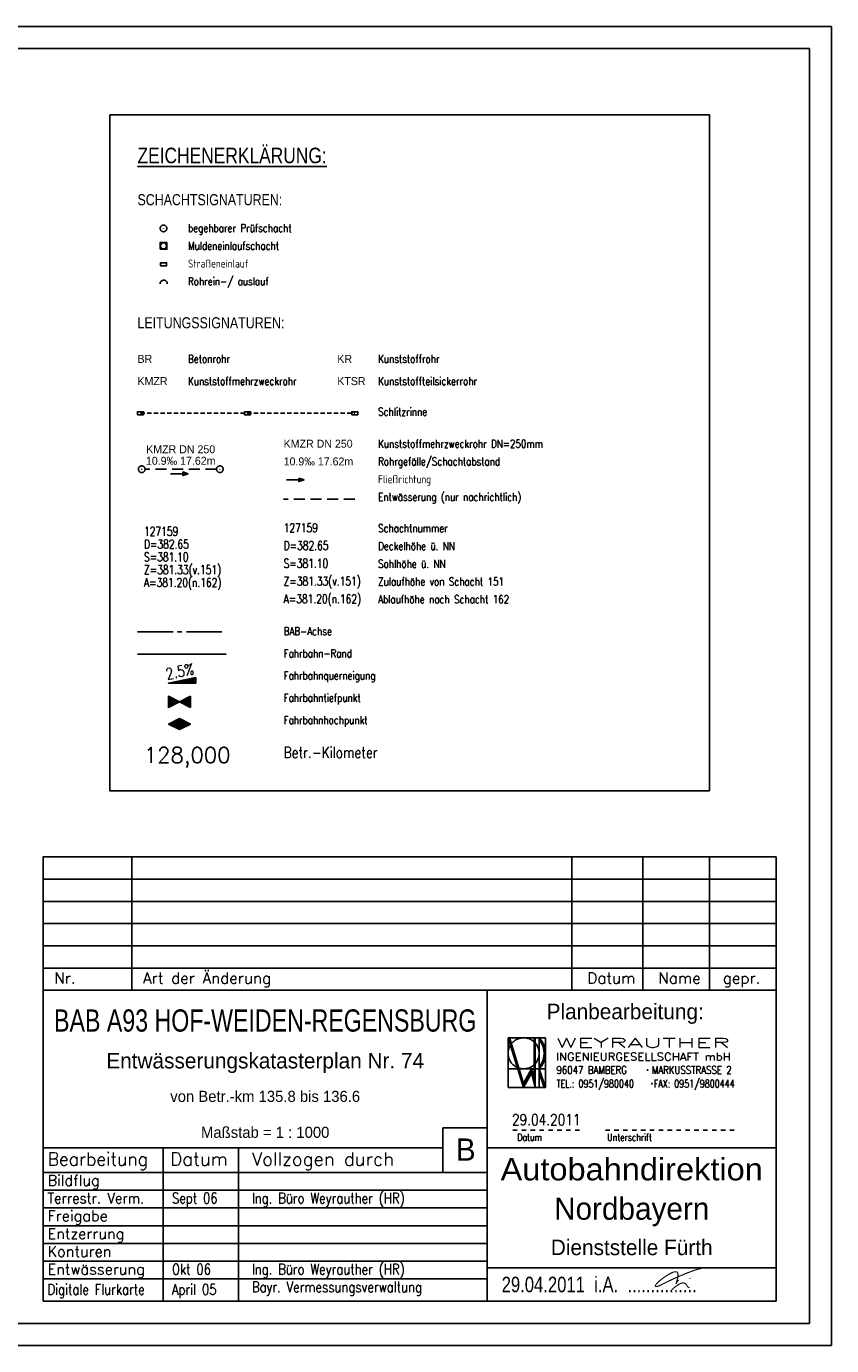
# Model space of a CAD drawing. Header units: millimetres. Extents: x -519 to 616, y -483 to -186.
# Tile 5 of 5: x 435 to 616, y -483 to -186. Entities that reach past the tile are written whole.
import ezdxf
from ezdxf.enums import TextEntityAlignment as Align

# ---------------------------------------------------------------- set-up
doc = ezdxf.new("R2010")
doc.units = ezdxf.units.MM
doc.header["$LTSCALE"] = 10
for name, pattern in [('ACHSE', [5.5, 4, -0.5, 0.5, -0.5]), ('LT00', [0]), ('LT01', [0.2, 0.1, -0.1]), ('LT17', [0.15, 0.1, -0.05]), ('STRICHLINIE2', [0.375, 0.25, -0.125])]:
    doc.linetypes.add(name, pattern=pattern)
for name, color, linetype in [('---Unterschrift_Till', 7, 'LT00'), ('--EK_A-TEXT-KILOMETER', 30, 'LT17'), ('--EK_BESCH-nachrichtlich', 81, 'STRICHLINIE2'), ('--EK_FBR', 2, 'LT00'), ('--EK_Halt-Pfeil', 4, 'LT00'), ('--EK_HALTUNG', 7, 'STRICHLINIE2'), ('--EK_HALTUNGSBESCHRIFT', 140, 'Continuous'), ('--EK_SCHACHTBESCHRIFT', 5, 'Continuous'), ('--EK_SCHLITZRINNE-KATASTER', 182, 'LT17'), ('--Rahmen', 120, 'Continuous'), ('--ZEICHENERKLÄR', 7, 'Continuous'), ('025', 7, 'Continuous'), ('035', 21, 'Continuous'), ('050', 151, 'Continuous'), ('070', 155, 'Continuous'), ('AX-020', 30, 'ACHSE'), ('HTP_WEST', 11, 'LT00'), ('QUER_OST', 11, 'LT00'), ('STAT_500', 41, 'LT00'), ('V_KA_MULD', 182, 'LT00'), ('V_KA_PRUF', 182, 'LT00'), ('V_SINKK', 182, 'LT00'), ('V_UK_DURCH', 182, 'LT00')]:
    doc.layers.add(name, color=color, linetype=linetype)
doc.styles.add('Haltungsbeschriftung', font='ARIAL.TTF', dxfattribs={"width": 0.75})
doc.styles.add('Kilometrierung', font='romans.shx')
doc.styles.add('ROMAND', font='romand', dxfattribs={"height": 0.3})
doc.styles.add('ROMANS', font='ROMANS.shx', dxfattribs={"width": 0.8})
doc.styles.add('schachtbeschriftung', font='romans.shx', dxfattribs={"width": 0.75, "height": 0.2})
doc.styles.get("Standard").update_dxf_attribs({"font": 'ARIAL.TTF'})
doc.styles.add('UNIR-H', font='unir_h.shx', dxfattribs={"width": 0.8})

# ---------------------------------------------------------------- blocks, each defined once
blk = doc.blocks.new('SYMB0071')
at = {"color": 0, "linetype": 'ByBlock'}
for p, q in [((-0.5, 0), (0, 0.25)), ((0, -0.25), (-0.5, 0)), ((-0.5, 0), (-0.5, 0)), ((-0.48, -0.01), (-0.48, 0.01)), ((-0.46, -0.02), (-0.46, 0.02)), ((-0.44, -0.03), (-0.44, 0.03)), ((-0.42, -0.04), (-0.42, 0.04)), ((-0.4, -0.05), (-0.4, 0.05)), ((-0.38, -0.06), (-0.38, 0.06)), ((-0.36, -0.07), (-0.36, 0.07)), ((-0.34, -0.08), (-0.34, 0.08)), ((-0.32, -0.09), (-0.32, 0.09)), ((-0.3, -0.1), (-0.3, 0.1)), ((-0.28, -0.11), (-0.28, 0.11)), ((-0.26, -0.12), (-0.26, 0.12)), ((-0.24, -0.13), (-0.24, 0.13)), ((-0.22, -0.14), (-0.22, 0.14)), ((-0.2, -0.15), (-0.2, 0.15)), ((-0.18, -0.16), (-0.18, 0.16)), ((-0.16, -0.17), (-0.16, 0.17)), ((-0.14, -0.18), (-0.14, 0.18)), ((-0.12, -0.19), (-0.12, 0.19)), ((-0.1, -0.2), (-0.1, 0.2)), ((-0.08, -0.21), (-0.08, 0.21)), ((-0.06, -0.22), (-0.06, 0.22)), ((-0.04, -0.23), (-0.04, 0.23)), ((-0.02, -0.24), (-0.02, 0.24)), ((0, 0.25), (0.5, 0)), ((0, -0.25), (0, 0.25)), ((0.5, 0), (0, -0.25)), ((0.02, -0.24), (0.02, 0.24)), ((0.04, -0.23), (0.04, 0.23)), ((0.06, -0.22), (0.06, 0.22)), ((0.08, -0.21), (0.08, 0.21)), ((0.1, -0.2), (0.1, 0.2)), ((0.12, -0.19), (0.12, 0.19)), ((0.14, -0.18), (0.14, 0.18)), ((0.16, -0.17), (0.16, 0.17)), ((0.18, -0.16), (0.18, 0.16)), ((0.2, -0.15), (0.2, 0.15)), ((0.22, -0.14), (0.22, 0.14)), ((0.24, -0.13), (0.24, 0.13)), ((0.26, -0.12), (0.26, 0.12)), ((0.28, -0.11), (0.28, 0.11)), ((0.3, -0.1), (0.3, 0.1)), ((0.32, -0.09), (0.32, 0.09)), ((0.34, -0.08), (0.34, 0.08)), ((0.36, -0.07), (0.36, 0.07)), ((0.38, -0.06), (0.38, 0.06)), ((0.4, -0.05), (0.4, 0.05)), ((0.42, -0.04), (0.42, 0.04)), ((0.44, -0.03), (0.44, 0.03)), ((0.46, -0.02), (0.46, 0.02)), ((0.48, -0.01), (0.48, 0.01))]:
    blk.add_line(p, q, dxfattribs=at)
blk = doc.blocks.new('SYMB0072')
at = {"color": 0, "linetype": 'ByBlock'}
for p, q in [((-0.5, -0.25), (-0.5, 0.25)), ((-0.5, 0.25), (0, 0)), ((-0.5, -0.25), (-0.5, 0.25)), ((0, 0), (-0.5, -0.25)), ((-0.48, -0.24), (-0.48, 0.24)), ((-0.46, -0.23), (-0.46, 0.23)), ((-0.44, -0.22), (-0.44, 0.22)), ((-0.42, -0.21), (-0.42, 0.21)), ((-0.4, -0.2), (-0.4, 0.2)), ((-0.38, -0.19), (-0.38, 0.19)), ((-0.36, -0.18), (-0.36, 0.18)), ((-0.34, -0.17), (-0.34, 0.17)), ((-0.32, -0.16), (-0.32, 0.16)), ((-0.3, -0.15), (-0.3, 0.15)), ((-0.28, -0.14), (-0.28, 0.14)), ((-0.26, -0.13), (-0.26, 0.13)), ((-0.24, -0.12), (-0.24, 0.12)), ((-0.22, -0.11), (-0.22, 0.11)), ((-0.2, -0.1), (-0.2, 0.1)), ((-0.18, -0.09), (-0.18, 0.09)), ((-0.16, -0.08), (-0.16, 0.08)), ((-0.14, -0.07), (-0.14, 0.07)), ((-0.12, -0.06), (-0.12, 0.06)), ((-0.1, -0.05), (-0.1, 0.05)), ((-0.08, -0.04), (-0.08, 0.04)), ((-0.06, -0.03), (-0.06, 0.03)), ((-0.04, -0.02), (-0.04, 0.02)), ((-0.02, -0.01), (-0.02, 0.01)), ((0.02, -0.01), (0.02, 0.01)), ((0.04, -0.02), (0.04, 0.02)), ((0.06, -0.03), (0.06, 0.03)), ((0.08, -0.04), (0.08, 0.04)), ((0.1, -0.05), (0.1, 0.05)), ((0.12, -0.06), (0.12, 0.06)), ((0.14, -0.07), (0.14, 0.07)), ((0.16, -0.08), (0.16, 0.08)), ((0.18, -0.09), (0.18, 0.09)), ((0.2, -0.1), (0.2, 0.1)), ((0.22, -0.11), (0.22, 0.11)), ((0.24, -0.12), (0.24, 0.12)), ((0.26, -0.13), (0.26, 0.13)), ((0.28, -0.14), (0.28, 0.14)), ((0.3, -0.15), (0.3, 0.15)), ((0.32, -0.16), (0.32, 0.16)), ((0.34, -0.17), (0.34, 0.17)), ((0.36, -0.18), (0.36, 0.18)), ((0.38, -0.19), (0.38, 0.19)), ((0.4, -0.2), (0.4, 0.2)), ((0.42, -0.21), (0.42, 0.21)), ((0.44, -0.22), (0.44, 0.22)), ((0.46, -0.23), (0.46, 0.23)), ((0.48, -0.24), (0.48, 0.24)), ((0.5, -0.25), (0.5, 0.25))]:
    blk.add_line(p, q, dxfattribs=at)
blk.add_lwpolyline([(0, 0), (0.5, 0.25), (0.5, -0.25), (0, 0)], dxfattribs=at)
blk = doc.blocks.new('SYMB1107')
at = {"color": 0, "linetype": 'ByBlock'}
for points in [[(-0.2, 0), (-0.196157, 0.039018), (-0.184776, 0.076537), (-0.166294, 0.111114), (-0.141421, 0.141421), (-0.111114, 0.166294), (-0.076537, 0.184776), (-0.039018, 0.196157), (0, 0.2)], [(0, 0.2), (0.039018, 0.196157), (0.076537, 0.184776), (0.111114, 0.166294), (0.141421, 0.141421), (0.166294, 0.111114), (0.184776, 0.076537), (0.196157, 0.039018), (0.2, 0)]]:
    blk.add_lwpolyline(points, dxfattribs=at)
blk = doc.blocks.new('SYMB0003')
at = {"color": 0, "linetype": 'ByBlock'}
for p, q in [((-0.015712, 0), (0.010166, 0.012015)), ((0, -0.021257), (-0.015712, 0)), ((0.010166, 0.012015), (0, -0.021257))]:
    blk.add_line(p, q, dxfattribs=at)
for points in [[(-0.031395, 0.499013), (-0.093691, 0.491144), (-0.154509, 0.475528), (-0.21289, 0.452414), (-0.267913, 0.422164), (-0.318712, 0.385257), (-0.364484, 0.342274), (-0.404509, 0.293893), (-0.438154, 0.240877), (-0.464888, 0.184062), (-0.484292, 0.124345), (-0.496058, 0.062667), (-0.5, 0)], [(-0.5, 0), (-0.496058, -0.062667), (-0.484292, -0.124345), (-0.464888, -0.184062), (-0.438154, -0.240877), (-0.404509, -0.293893), (-0.364485, -0.342274), (-0.318712, -0.385257), (-0.267914, -0.422164), (-0.21289, -0.452414), (-0.154509, -0.475529), (-0.093691, -0.491144), (-0.031395, -0.499014), (0.031395, -0.499014)], [(0.5, 0), (0.496057, 0.062667), (0.484292, 0.124345), (0.464888, 0.184062), (0.438153, 0.240877), (0.404509, 0.293893), (0.364484, 0.342274), (0.318712, 0.385257), (0.267913, 0.422164), (0.21289, 0.452414), (0.154509, 0.475528), (0.093691, 0.491144), (0.031395, 0.499013), (-0.031395, 0.499013)], [(0.031395, -0.499014), (0.093691, -0.491144), (0.154509, -0.475529), (0.21289, -0.452414), (0.267914, -0.422164), (0.318712, -0.385257), (0.364485, -0.342274), (0.404509, -0.293893), (0.438154, -0.240877), (0.464889, -0.184062), (0.484292, -0.124345), (0.496058, -0.062667), (0.5, 0)]]:
    blk.add_lwpolyline(points, dxfattribs=at)
blk = doc.blocks.new('SYMB1210')
at = {"color": 0, "linetype": 'ByBlock'}
blk.add_line((0.018815, -0.179014), (0.055623, -0.17119), dxfattribs=at)
for points in [[(-0.2, -0.2), (-0.2, 0.2), (0.2, 0.2), (0.2, -0.2), (-0.2, -0.2)], [(0.018815, 0.179014), (-0.018815, 0.179014), (-0.055623, 0.17119), (-0.09, 0.155885), (-0.120444, 0.133766), (-0.145623, 0.105801), (-0.164438, 0.073213), (-0.176067, 0.037424), (-0.18, 0)], [(-0.18, 0), (-0.176067, -0.037424), (-0.164438, -0.073213), (-0.145623, -0.105801), (-0.120444, -0.133766), (-0.09, -0.155885), (-0.055623, -0.17119), (-0.018815, -0.179014), (0.018815, -0.179014)], [(0.18, 0), (0.176067, 0.037424), (0.164438, 0.073213), (0.145623, 0.105801), (0.120444, 0.133766), (0.09, 0.155885), (0.055623, 0.17119), (0.018815, 0.179014)], [(0.055623, -0.17119), (0.09, -0.155885), (0.120444, -0.133766), (0.145623, -0.105801), (0.164438, -0.073213), (0.176067, -0.037424), (0.18, 0)]]:
    blk.add_lwpolyline(points, dxfattribs=at)
blk = doc.blocks.new('SYMB0652')
at = {"color": 0, "linetype": 'ByBlock'}
blk.add_lwpolyline([(-0.15, -0.075), (0.15, -0.075), (0.15, 0.075), (-0.15, 0.075), (-0.15, -0.075)], dxfattribs=at)
blk = doc.blocks.new('SYMB0070')
at = {"color": 0, "linetype": 'ByBlock'}
for p, q in [((-0.5, 0), (0.2, 0)), ((0.5, 0), (0.2, 0.1)), ((0.2, 0.1), (0.2, 0)), ((0.468, 0), (0.21, 0.086)), ((0.21, 0.086), (0.21, -0.086)), ((0.21, -0.086), (0.468, 0)), ((0.22, -0.072), (0.437, 0)), ((0.23, -0.058), (0.405, 0)), ((0.24, -0.045), (0.374, 0)), ((0.342, 0), (0.25, 0.031)), ((0.25, 0.031), (0.25, -0.031)), ((0.25, -0.031), (0.342, 0)), ((0.26, -0.017), (0.31, 0)), ((0.27, -0.003), (0.279, 0))]:
    blk.add_line(p, q, dxfattribs=at)
for points in [[(0.2, 0), (0.2, -0.1), (0.5, 0)], [(0.437, 0), (0.22, 0.072), (0.22, -0.072)], [(0.405, 0), (0.23, 0.058), (0.23, -0.058)], [(0.374, 0), (0.24, 0.045), (0.24, -0.045)], [(0.31, 0), (0.26, 0.017), (0.26, -0.017)], [(0.279, 0), (0.27, 0.003), (0.27, -0.003)]]:
    blk.add_lwpolyline(points, dxfattribs=at)
blk = doc.blocks.new('Unterschrift Till')
at = {"layer": '---Unterschrift_Till', "const_width": 0.025, "flags": 128}
blk.add_lwpolyline([(-2.194, 0.479), (-2.202, 0.469), (-2.208, 0.462), (-2.213, 0.455), (-2.217, 0.45), (-2.221, 0.445), (-2.224, 0.441), (-2.226, 0.438), (-2.229, 0.434), (-2.231, 0.431), (-2.233, 0.428), (-2.235, 0.425), (-2.238, 0.422), (-2.24, 0.419), (-2.242, 0.416), (-2.244, 0.413), (-2.247, 0.41), (-2.249, 0.406), (-2.251, 0.402), (-2.252, 0.399), (-2.254, 0.395), (-2.255, 0.392), (-2.257, 0.389), (-2.257, 0.387), (-2.258, 0.385), (-2.258, 0.384), (-2.258, 0.385), (-2.257, 0.386), (-2.256, 0.387), (-2.255, 0.39), (-2.253, 0.393), (-2.252, 0.398), (-2.25, 0.403), (-2.247, 0.409), (-2.245, 0.416), (-2.243, 0.424), (-2.24, 0.432), (-2.238, 0.44), (-2.235, 0.448), (-2.233, 0.456), (-2.23, 0.464), (-2.228, 0.472), (-2.226, 0.48), (-2.224, 0.487), (-2.222, 0.494), (-2.221, 0.501), (-2.219, 0.507), (-2.218, 0.514), (-2.217, 0.52), (-2.215, 0.526), (-2.214, 0.532), (-2.213, 0.538), (-2.212, 0.544), (-2.212, 0.55), (-2.211, 0.555), (-2.21, 0.561), (-2.21, 0.567), (-2.209, 0.573), (-2.209, 0.578), (-2.208, 0.584), (-2.208, 0.59), (-2.208, 0.595), (-2.208, 0.601), (-2.208, 0.606), (-2.209, 0.611), (-2.209, 0.615), (-2.21, 0.62), (-2.211, 0.624), (-2.212, 0.628), (-2.213, 0.632), (-2.214, 0.635), (-2.216, 0.638), (-2.217, 0.641), (-2.219, 0.643), (-2.22, 0.646), (-2.222, 0.648), (-2.224, 0.65), (-2.226, 0.651), (-2.228, 0.653), (-2.23, 0.654), (-2.232, 0.655), (-2.234, 0.656), (-2.236, 0.657), (-2.239, 0.658), (-2.241, 0.659), (-2.244, 0.66), (-2.246, 0.66), (-2.249, 0.661), (-2.252, 0.661), (-2.255, 0.662), (-2.259, 0.662), (-2.262, 0.662), (-2.266, 0.662), (-2.269, 0.662), (-2.273, 0.662), (-2.277, 0.661), (-2.281, 0.661), (-2.285, 0.66), (-2.289, 0.659), (-2.293, 0.659), (-2.298, 0.658), (-2.302, 0.657), (-2.306, 0.656), (-2.31, 0.654), (-2.314, 0.653), (-2.319, 0.652), (-2.323, 0.65), (-2.327, 0.649), (-2.331, 0.647), (-2.334, 0.646), (-2.338, 0.644), (-2.342, 0.643), (-2.346, 0.641), (-2.349, 0.639), (-2.353, 0.638), (-2.356, 0.636), (-2.359, 0.634), (-2.363, 0.633), (-2.366, 0.631), (-2.37, 0.629), (-2.374, 0.627), (-2.377, 0.626), (-2.381, 0.624), (-2.385, 0.622), (-2.389, 0.62), (-2.393, 0.617), (-2.397, 0.615), (-2.402, 0.613), (-2.406, 0.611), (-2.41, 0.608), (-2.414, 0.606), (-2.419, 0.603), (-2.424, 0.6), (-2.429, 0.597), (-2.434, 0.593), (-2.441, 0.589), (-2.447, 0.585), (-2.455, 0.58), (-2.463, 0.574), (-2.472, 0.569), (-2.48, 0.563), (-2.489, 0.557), (-2.498, 0.552), (-2.506, 0.546), (-2.514, 0.541), (-2.522, 0.536), (-2.529, 0.531), (-2.535, 0.527), (-2.541, 0.522), (-2.547, 0.518), (-2.552, 0.515), (-2.557, 0.511), (-2.562, 0.507), (-2.566, 0.504), (-2.57, 0.501), (-2.574, 0.497), (-2.578, 0.494), (-2.582, 0.491), (-2.586, 0.488), (-2.59, 0.485), (-2.593, 0.482), (-2.597, 0.479), (-2.6, 0.477), (-2.604, 0.474), (-2.607, 0.471), (-2.611, 0.469), (-2.614, 0.466), (-2.617, 0.463), (-2.621, 0.461), (-2.624, 0.458), (-2.628, 0.455), (-2.631, 0.452), (-2.635, 0.449), (-2.638, 0.446), (-2.641, 0.442), (-2.645, 0.439), (-2.648, 0.436), (-2.652, 0.432), (-2.656, 0.429), (-2.659, 0.426), (-2.663, 0.422), (-2.666, 0.419), (-2.669, 0.415), (-2.672, 0.412), (-2.675, 0.409), (-2.678, 0.405), (-2.681, 0.402), (-2.683, 0.399), (-2.685, 0.397), (-2.688, 0.394), (-2.69, 0.391), (-2.692, 0.389), (-2.694, 0.386), (-2.696, 0.384), (-2.698, 0.381), (-2.7, 0.379), (-2.702, 0.377), (-2.704, 0.375), (-2.706, 0.372), (-2.708, 0.37), (-2.71, 0.368), (-2.711, 0.366), (-2.713, 0.363), (-2.714, 0.361), (-2.715, 0.359), (-2.716, 0.356), (-2.717, 0.354), (-2.718, 0.352), (-2.719, 0.35), (-2.719, 0.348), (-2.72, 0.346), (-2.72, 0.345), (-2.72, 0.343), (-2.72, 0.342), (-2.72, 0.34), (-2.719, 0.339), (-2.718, 0.338), (-2.718, 0.337), (-2.717, 0.336), (-2.715, 0.335), (-2.714, 0.334), (-2.713, 0.333), (-2.711, 0.332), (-2.71, 0.331), (-2.708, 0.331), (-2.707, 0.33), (-2.705, 0.33), (-2.704, 0.33), (-2.702, 0.33), (-2.701, 0.33), (-2.699, 0.33), (-2.697, 0.33), (-2.696, 0.33), (-2.694, 0.33), (-2.692, 0.33), (-2.69, 0.33), (-2.688, 0.33), (-2.686, 0.33), (-2.683, 0.331), (-2.681, 0.331), (-2.678, 0.331), (-2.675, 0.332), (-2.672, 0.333), (-2.668, 0.334), (-2.664, 0.335), (-2.66, 0.337), (-2.655, 0.338), (-2.649, 0.341), (-2.643, 0.343), (-2.635, 0.346), (-2.628, 0.35), (-2.619, 0.354), (-2.61, 0.358), (-2.6, 0.362), (-2.59, 0.367), (-2.58, 0.372), (-2.57, 0.377), (-2.559, 0.382), (-2.548, 0.388), (-2.537, 0.393), (-2.526, 0.399), (-2.515, 0.404), (-2.504, 0.41), (-2.492, 0.415), (-2.481, 0.421), (-2.47, 0.427), (-2.458, 0.432), (-2.447, 0.438), (-2.436, 0.444), (-2.425, 0.449), (-2.414, 0.454), (-2.403, 0.459), (-2.393, 0.464), (-2.383, 0.469), (-2.374, 0.473), (-2.364, 0.478), (-2.355, 0.482), (-2.347, 0.486), (-2.338, 0.49), (-2.33, 0.494), (-2.321, 0.497), (-2.313, 0.501), (-2.305, 0.505), (-2.297, 0.509), (-2.288, 0.513), (-2.28, 0.516), (-2.271, 0.52), (-2.262, 0.524), (-2.254, 0.528), (-2.244, 0.532), (-2.235, 0.537), (-2.225, 0.541), (-2.216, 0.545), (-2.205, 0.549), (-2.195, 0.554), (-2.184, 0.558), (-2.174, 0.563), (-2.163, 0.568), (-2.151, 0.572), (-2.14, 0.577), (-2.129, 0.582), (-2.118, 0.587), (-2.107, 0.591), (-2.096, 0.596), (-2.086, 0.6), (-2.076, 0.604), (-2.066, 0.608), (-2.057, 0.612), (-2.048, 0.616), (-2.039, 0.619), (-2.031, 0.623), (-2.022, 0.626), (-2.014, 0.629), (-2.006, 0.633), (-1.997, 0.636), (-1.989, 0.64), (-1.98, 0.643), (-1.971, 0.646), (-1.962, 0.65), (-1.953, 0.653), (-1.943, 0.657), (-1.933, 0.661), (-1.923, 0.665), (-1.912, 0.669), (-1.902, 0.673), (-1.891, 0.677), (-1.88, 0.681), (-1.87, 0.685), (-1.86, 0.688), (-1.851, 0.692), (-1.842, 0.695), (-1.833, 0.698), (-1.825, 0.701), (-1.817, 0.703), (-1.809, 0.706), (-1.801, 0.708), (-1.793, 0.711), (-1.785, 0.713), (-1.777, 0.715), (-1.769, 0.717), (-1.762, 0.719), (-1.754, 0.721), (-1.747, 0.723), (-1.739, 0.725), (-1.732, 0.727), (-1.726, 0.729), (-1.719, 0.731), (-1.714, 0.731), (-1.709, 0.732), (-1.706, 0.731), (-1.704, 0.728), (-1.703, 0.725), (-1.705, 0.719)], dxfattribs=at)
blk.add_lwpolyline([(-2.338, 0.213, -0.009753), (-2.349, 0.213, -0.012873), (-2.357, 0.213, -0.000058), (-2.363, 0.214, -0.000395), (-2.363, 0.214, -0.003084), (-2.366, 0.214, -0.002987), (-2.369, 0.214, -0.121908), (-2.37, 0.215, -0.078365), (-2.372, 0.216, -0.169129), (-2.373, 0.218, -0.093053), (-2.372, 0.223, -0.048138), (-2.369, 0.228, -0.056178), (-2.366, 0.232, -0.016049), (-2.362, 0.235, 0.015861), (-2.359, 0.239, 0.023961), (-2.346, 0.253, -0.019597), (-2.331, 0.27, -0.016685), (-2.31, 0.29, -0.012958), (-2.281, 0.314, -0.012002), (-2.255, 0.335, -0.011524), (-2.226, 0.355, -0.011371), (-2.203, 0.37, -0.011002), (-2.178, 0.384, -0.019211), (-2.152, 0.397, -0.024277), (-2.13, 0.405, -0.018479), (-2.119, 0.408, -0.020969), (-2.11, 0.41, -0.037055), (-2.098, 0.411, -0.031487), (-2.085, 0.411, -0.034214), (-2.073, 0.409, -0.038344), (-2.063, 0.405, -0.027683), (-2.053, 0.4, -0.027965), (-2.044, 0.395, -0.023542), (-2.033, 0.386, -0.046995), (-2.028, 0.381, -0.007241), (-2.021, 0.372, -0.008919), (-2.017, 0.365, -0.000473), (-2.012, 0.358, 0.000599), (-2.007, 0.352, 0.001303), (-1.998, 0.338, 0.014886), (-1.997, 0.337, 0.023743), (-1.997, 0.337, 0.000688), (-1.988, 0.327, 0.002539), (-1.982, 0.321, 0.002137), (-1.975, 0.314, 0.108696), (-1.969, 0.311, 0.076722), (-1.96, 0.309, 0.135898), (-1.956, 0.31, 0.088438), (-1.95, 0.314)], format="xyb", dxfattribs=at)
at = {"layer": '---Unterschrift_Till', "flags": 128}
blk.add_lwpolyline([(-1.928, 0.508, 0.025, 0.012, 0), (-1.951, 0.519, 0.008, 0.008, 0), (-1.93, 0.521, 0.008, 0.008, 0)], format="xyseb", dxfattribs=at)

msp = doc.modelspace()

# ---------------------------------------------------------------- linework, layer by layer
at = {"layer": '--EK_BESCH-nachrichtlich'}
msp.add_line((508.82, -292.06), (492.72, -292.06), dxfattribs=at)
at = {"layer": '--EK_FBR'}
msp.add_line((459.88, -326.95), (479.88, -326.95), dxfattribs=at)
at = {"layer": '--EK_HALTUNG'}
msp.add_line((477.68, -285.34), (461.58, -285.34), dxfattribs=at)
at = {"layer": '--EK_SCHLITZRINNE-KATASTER'}
msp.add_line((460.55, -272.72), (508.77, -272.72), dxfattribs=at)
at = {"layer": '--Rahmen'}
for p, q in [((-518.87, -185.64), (616.13, -185.64)), ((616.13, -185.64), (616.13, -482.64)), ((431.13, -190.64), (611.13, -190.64)), ((611.13, -190.64), (611.13, -477.64)), ((611.13, -477.64), (431.13, -477.64)), ((616.13, -482.64), (-518.87, -482.64))]:
    msp.add_line(p, q, dxfattribs=at)
at = {"layer": '025'}
for p, q in [((458.63, -402.64), (458.63, -372.64)), ((557.63, -402.64), (557.63, -372.64)), ((573.63, -402.64), (573.63, -372.64)), ((588.63, -402.64), (588.63, -372.64)), ((438.63, -377.64), (603.63, -377.64)), ((438.63, -382.64), (603.63, -382.64)), ((438.63, -387.64), (603.63, -387.64)), ((438.63, -392.64), (603.63, -392.64)), ((543.3, -413.34), (546.8, -424.54)), ((543.3, -413.34), (543.3, -424.54)), ((551.7, -413.34), (543.3, -413.34)), ((543.32, -413.34), (543.32, -413.4)), ((543.39, -413.62), (543.39, -413.33)), ((543.47, -415.77), (543.42, -415.96)), ((543.46, -413.33), (543.46, -413.84)), ((543.54, -415.58), (543.47, -415.77)), ((543.53, -414.07), (543.53, -413.32)), ((543.61, -415.4), (543.54, -415.58)), ((543.59, -413.31), (546.8, -423.61)), ((543.6, -413.35), (543.6, -414.29)), ((543.7, -415.22), (543.61, -415.4)), ((543.67, -414.52), (543.67, -413.58)), ((543.8, -415.05), (543.7, -415.22)), ((543.74, -413.8), (543.74, -414.74)), ((543.9, -414.88), (543.8, -415.05)), ((543.81, -414.96), (543.81, -414.02)), ((543.88, -414.25), (543.88, -415.19)), ((544.02, -414.72), (543.9, -414.88)), ((543.95, -415.41), (543.95, -414.47)), ((544.14, -414.56), (544.02, -414.72)), ((544.02, -414.7), (544.02, -415.63)), ((544.09, -415.86), (544.09, -414.92)), ((544.28, -414.42), (544.14, -414.56)), ((544.16, -415.14), (544.16, -416.08)), ((544.23, -416.31), (544.23, -415.37)), ((544.42, -414.28), (544.28, -414.42)), ((544.3, -415.59), (544.3, -416.53)), ((544.57, -414.15), (544.42, -414.28)), ((544.72, -414.03), (544.57, -414.15)), ((544.88, -413.91), (544.72, -414.03)), ((545.05, -413.81), (544.88, -413.91)), ((545.23, -413.71), (545.05, -413.81)), ((545.41, -413.63), (545.23, -413.71)), ((545.59, -413.56), (545.41, -413.63)), ((545.78, -413.49), (545.59, -413.56)), ((545.97, -413.44), (545.78, -413.49)), ((546.16, -413.4), (545.97, -413.44)), ((546.36, -413.37), (546.16, -413.4)), ((546.55, -413.35), (546.36, -413.37)), ((546.75, -413.34), (546.55, -413.35)), ((546.95, -413.34), (546.75, -413.34)), ((547.15, -413.36), (546.95, -413.34)), ((547.34, -413.38), (547.15, -413.36)), ((547.54, -413.42), (547.34, -413.38)), ((547.73, -413.47), (547.54, -413.42)), ((547.92, -413.52), (547.73, -413.47)), ((548.11, -413.59), (547.92, -413.52)), ((548.29, -413.67), (548.11, -413.59)), ((548.46, -413.76), (548.29, -413.67)), ((548.64, -413.86), (548.46, -413.76)), ((548.8, -413.97), (548.64, -413.86)), ((548.96, -414.09), (548.8, -413.97)), ((549.11, -414.21), (548.96, -414.09)), ((549.26, -414.35), (549.11, -414.21)), ((549.15, -422.35), (549.15, -413.34)), ((549.2, -413.32), (549.2, -423.69)), ((549.4, -414.49), (549.26, -414.35)), ((549.27, -423.95), (549.27, -413.33)), ((549.34, -413.33), (549.34, -424.21)), ((549.52, -414.64), (549.4, -414.49)), ((549.41, -424.47), (549.41, -413.34)), ((549.43, -424.54), (549.43, -413.34)), ((549.43, -413.34), (549.43, -424.54)), ((549.64, -414.8), (549.52, -414.64)), ((549.76, -414.96), (549.64, -414.8)), ((549.86, -415.13), (549.76, -414.96)), ((549.95, -415.31), (549.86, -415.13)), ((550.03, -415.49), (549.95, -415.31)), ((550.1, -415.67), (550.03, -415.49)), ((550.16, -415.86), (550.1, -415.67)), ((550.29, -413.77), (550.44, -413.95)), ((550.3, -424.54), (550.3, -413.34)), ((550.3, -413.34), (550.46, -413.52)), ((550.3, -413.77), (550.3, -413.7)), ((550.37, -413.41), (550.37, -413.86)), ((550.44, -413.95), (550.44, -413.49)), ((550.44, -413.95), (550.57, -414.14)), ((550.46, -413.52), (550.62, -413.7)), ((550.51, -413.57), (550.51, -414.04)), ((550.57, -414.14), (550.7, -414.33)), ((550.58, -414.15), (550.58, -413.66)), ((550.62, -413.7), (550.76, -413.9)), ((550.65, -413.75), (550.65, -414.25)), ((550.7, -414.33), (550.81, -414.53)), ((550.72, -414.36), (550.72, -413.84)), ((550.76, -413.9), (550.9, -414.1)), ((550.79, -413.94), (550.79, -414.49)), ((550.81, -414.53), (550.92, -414.73)), ((550.86, -414.61), (550.86, -414.04)), ((550.9, -414.1), (551.02, -414.3)), ((550.92, -414.73), (551.02, -414.94)), ((550.93, -414.15), (550.93, -414.75)), ((551, -414.9), (551, -414.26)), ((551.02, -414.3), (551.14, -414.52)), ((551.02, -414.94), (551.1, -415.16)), ((551.07, -414.38), (551.07, -415.07)), ((551.1, -415.16), (551.18, -415.37)), ((551.14, -415.25), (551.14, -414.52)), ((551.14, -414.52), (551.24, -414.73)), ((551.18, -415.37), (551.24, -415.6)), ((551.21, -414.66), (551.21, -415.46)), ((551.24, -414.73), (551.34, -414.95)), ((551.24, -415.6), (551.3, -415.82)), ((551.28, -415.73), (551.28, -414.81)), ((551.34, -414.95), (551.42, -415.18)), ((551.35, -414.98), (551.35, -416.07)), ((551.42, -418.51), (551.42, -415.17)), ((551.42, -415.18), (551.49, -415.41)), ((551.49, -415.38), (551.49, -418.3)), ((551.49, -415.41), (551.56, -415.64)), ((551.56, -418.04), (551.56, -415.64)), ((551.56, -415.64), (551.61, -415.88)), ((551.7, -424.54), (551.7, -413.34)), ((543.32, -416.54), (543.3, -416.74)), ((543.3, -416.74), (543.3, -416.94)), ((543.3, -416.94), (543.32, -417.14)), ((543.34, -416.34), (543.32, -416.54)), ((543.32, -417.14), (543.34, -417.33)), ((543.37, -416.15), (543.34, -416.34)), ((543.34, -417.33), (543.37, -417.53)), ((543.42, -415.96), (543.37, -416.15)), ((543.37, -417.53), (543.42, -417.72)), ((543.42, -417.72), (543.47, -417.91)), ((543.47, -417.91), (543.54, -418.1)), ((543.54, -418.1), (543.61, -418.28)), ((543.61, -418.28), (543.7, -418.46)), ((543.7, -418.46), (543.8, -418.63)), ((543.8, -418.63), (543.9, -418.8)), ((544.37, -416.75), (544.37, -415.82)), ((544.44, -416.04), (544.44, -416.98)), ((544.51, -417.2), (544.51, -416.26)), ((544.58, -416.49), (544.58, -417.43)), ((544.65, -417.65), (544.65, -416.71)), ((544.72, -416.94), (544.72, -417.87)), ((544.79, -418.1), (544.79, -417.16)), ((544.86, -417.38), (544.86, -418.32)), ((544.93, -418.55), (544.93, -417.61)), ((545, -417.83), (545, -418.77)), ((545.07, -418.99), (545.07, -418.06)), ((545.14, -418.28), (545.14, -419.22)), ((545.21, -419.44), (545.21, -418.5)), ((545.28, -418.73), (545.28, -419.67)), ((549.64, -418.88), (549.76, -418.71)), ((549.76, -418.71), (549.86, -418.54)), ((549.86, -418.54), (549.95, -418.37)), ((549.95, -418.37), (550.03, -418.19)), ((550.03, -418.19), (550.1, -418)), ((550.1, -418), (550.16, -417.82)), ((550.21, -416.05), (550.16, -415.86)), ((550.16, -417.82), (550.21, -417.62)), ((550.25, -416.25), (550.21, -416.05)), ((550.21, -417.62), (550.25, -417.43)), ((550.28, -416.44), (550.25, -416.25)), ((550.25, -417.43), (550.28, -417.23)), ((550.3, -416.64), (550.28, -416.44)), ((550.28, -417.23), (550.3, -417.04)), ((550.3, -416.84), (550.3, -416.64)), ((550.3, -417.04), (550.3, -416.84)), ((551.02, -418.75), (550.92, -418.96)), ((551.1, -418.54), (551.02, -418.75)), ((551.07, -418.63), (551.07, -419.29)), ((551.18, -418.32), (551.1, -418.54)), ((551.14, -419.16), (551.14, -418.45)), ((551.24, -418.1), (551.18, -418.32)), ((551.21, -418.23), (551.21, -419.02)), ((551.3, -417.88), (551.24, -418.1)), ((551.34, -418.72), (551.24, -418.94)), ((551.28, -418.86), (551.28, -417.97)), ((551.3, -415.82), (551.34, -416.05)), ((551.34, -417.65), (551.3, -417.88)), ((551.34, -416.05), (551.38, -416.27)), ((551.38, -417.42), (551.34, -417.65)), ((551.42, -418.5), (551.34, -418.72)), ((551.35, -417.62), (551.35, -418.7)), ((551.38, -416.27), (551.4, -416.5)), ((551.4, -417.19), (551.38, -417.42)), ((551.4, -416.5), (551.41, -416.73)), ((551.41, -416.96), (551.4, -417.19)), ((551.41, -416.73), (551.41, -416.96)), ((551.49, -418.27), (551.42, -418.5)), ((551.56, -418.03), (551.49, -418.27)), ((551.61, -417.8), (551.56, -418.03)), ((551.61, -415.88), (551.65, -416.12)), ((551.65, -417.56), (551.61, -417.8)), ((551.63, -415.98), (551.63, -417.7)), ((551.65, -416.12), (551.68, -416.36)), ((551.68, -417.32), (551.65, -417.56)), ((551.68, -416.36), (551.69, -416.6)), ((551.69, -417.08), (551.68, -417.32)), ((551.69, -416.6), (551.7, -416.84)), ((551.7, -416.84), (551.69, -417.08)), ((551.7, -417.04), (551.7, -416.64)), ((551.7, -420.34), (543.3, -420.34)), ((543.9, -418.8), (544.02, -418.96)), ((544.02, -418.96), (544.14, -419.11)), ((544.14, -419.11), (544.28, -419.26)), ((544.28, -419.26), (544.42, -419.4)), ((544.42, -419.4), (544.57, -419.53)), ((544.57, -419.53), (544.72, -419.65)), ((544.72, -419.65), (544.88, -419.76)), ((544.88, -419.76), (545.05, -419.87)), ((545.05, -419.87), (545.23, -419.96)), ((545.23, -419.96), (545.41, -420.05)), ((545.35, -419.89), (545.35, -418.95)), ((545.41, -420.05), (545.59, -420.12)), ((545.42, -419.17), (545.42, -420.11)), ((545.49, -420.34), (545.49, -419.4)), ((545.56, -419.62), (545.56, -420.56)), ((545.59, -420.12), (545.78, -420.18)), ((545.63, -420.78), (545.63, -419.85)), ((545.7, -420.07), (545.7, -421.01)), ((545.77, -421.23), (545.77, -420.29)), ((545.78, -420.18), (545.97, -420.24)), ((545.84, -420.52), (545.84, -421.46)), ((545.91, -421.68), (545.91, -420.74)), ((545.97, -420.24), (546.16, -420.28)), ((545.98, -420.97), (545.98, -421.9)), ((546.05, -422.13), (546.05, -421.19)), ((546.12, -421.41), (546.12, -422.35)), ((546.16, -420.28), (546.36, -420.31)), ((546.19, -422.58), (546.19, -421.64)), ((546.36, -420.31), (546.55, -420.33)), ((546.55, -420.33), (546.75, -420.34)), ((546.75, -420.34), (546.95, -420.33)), ((546.8, -423.61), (548.55, -420.34)), ((546.8, -424.54), (548.55, -421.27)), ((546.95, -420.33), (547.15, -420.32)), ((547.15, -420.32), (547.34, -420.29)), ((547.34, -420.29), (547.54, -420.26)), ((547.54, -420.26), (547.73, -420.21)), ((547.73, -420.21), (547.92, -420.15)), ((547.87, -422.54), (547.87, -421.61)), ((547.92, -420.15), (548.11, -420.08)), ((547.94, -421.48), (547.94, -422.41)), ((548.01, -422.28), (548.01, -421.35)), ((548.08, -421.22), (548.08, -422.15)), ((548.11, -420.08), (548.29, -420.01)), ((548.15, -422.01), (548.15, -421.09)), ((548.22, -420.96), (548.22, -421.88)), ((548.29, -420.01), (548.46, -419.92)), ((548.29, -421.75), (548.29, -420.83)), ((548.36, -420.7), (548.36, -421.62)), ((548.43, -421.49), (548.43, -420.57)), ((548.46, -419.92), (548.64, -419.82)), ((548.5, -420.44), (548.5, -421.36)), ((548.55, -420.34), (549.15, -422.43)), ((548.55, -421.27), (549.43, -424.54)), ((548.57, -421.36), (548.57, -420.4)), ((548.64, -419.82), (548.8, -419.71)), ((548.64, -420.64), (548.64, -421.62)), ((548.71, -421.88), (548.71, -420.89)), ((548.78, -421.14), (548.78, -422.14)), ((548.8, -419.71), (548.96, -419.59)), ((548.85, -422.4), (548.85, -421.38)), ((548.92, -421.63), (548.92, -422.66)), ((548.96, -419.59), (549.11, -419.46)), ((549.11, -419.46), (549.26, -419.33)), ((549.26, -419.33), (549.4, -419.19)), ((549.4, -419.19), (549.52, -419.04)), ((549.52, -419.04), (549.64, -418.88)), ((550.44, -419.74), (550.29, -419.92)), ((550.3, -419.92), (550.3, -419.92)), ((550.46, -420.16), (550.3, -420.34)), ((550.3, -420.34), (551.7, -424.54)), ((550.31, -421.25), (551.41, -424.56)), ((550.34, -420.44), (550.34, -421.33)), ((550.37, -419.83), (550.37, -420.26)), ((550.41, -421.54), (550.41, -420.65)), ((550.57, -419.56), (550.44, -419.74)), ((550.44, -420.19), (550.44, -419.74)), ((550.62, -419.97), (550.46, -420.16)), ((550.48, -420.86), (550.48, -421.75)), ((550.51, -419.65), (550.51, -420.11)), ((550.55, -421.96), (550.55, -421.07)), ((550.7, -419.36), (550.57, -419.56)), ((550.58, -420.02), (550.58, -419.55)), ((550.76, -419.78), (550.62, -419.97)), ((550.62, -421.28), (550.62, -422.17)), ((550.65, -419.44), (550.65, -419.93)), ((550.69, -422.38), (550.69, -421.49)), ((550.81, -419.16), (550.7, -419.36)), ((550.72, -419.84), (550.72, -419.33)), ((550.9, -419.58), (550.76, -419.78)), ((550.76, -421.7), (550.76, -422.59)), ((550.79, -419.21), (550.79, -419.74)), ((550.92, -418.96), (550.81, -419.16)), ((550.86, -419.64), (550.86, -419.09)), ((551.02, -419.37), (550.9, -419.58)), ((550.93, -418.94), (550.93, -419.53)), ((551, -419.41), (551, -418.8)), ((551.14, -419.16), (551.02, -419.37)), ((551.24, -418.94), (551.14, -419.16)), ((543.3, -424.54), (551.7, -424.54)), ((546.26, -421.86), (546.26, -422.8)), ((546.33, -423.02), (546.33, -422.09)), ((546.4, -422.31), (546.4, -423.25)), ((546.47, -423.47), (546.47, -422.53)), ((546.54, -422.76), (546.54, -423.7)), ((546.61, -423.92), (546.61, -422.98)), ((546.68, -423.21), (546.68, -424.14)), ((546.75, -424.37), (546.75, -423.43)), ((546.8, -424.54), (546.8, -424.54)), ((546.82, -423.58), (546.82, -424.5)), ((546.89, -424.37), (546.89, -423.45)), ((546.96, -423.32), (546.96, -424.24)), ((547.03, -424.11), (547.03, -423.19)), ((547.1, -423.05), (547.1, -423.98)), ((547.17, -423.85), (547.17, -422.92)), ((547.24, -422.79), (547.24, -423.72)), ((547.31, -423.59), (547.31, -422.66)), ((547.38, -422.53), (547.38, -423.45)), ((547.45, -423.32), (547.45, -422.4)), ((547.52, -422.27), (547.52, -423.19)), ((547.59, -423.06), (547.59, -422.14)), ((547.66, -422.01), (547.66, -422.93)), ((547.73, -422.8), (547.73, -421.88)), ((547.8, -421.74), (547.8, -422.67)), ((548.99, -422.92), (548.99, -421.87)), ((549.06, -422.12), (549.06, -423.17)), ((549.13, -423.43), (549.13, -422.36)), ((549.15, -422.43), (549.15, -422.35)), ((549.43, -424.54), (549.43, -424.54)), ((550.83, -422.8), (550.83, -421.91)), ((550.9, -422.12), (550.9, -423.01)), ((550.97, -423.22), (550.97, -422.33)), ((551.04, -422.54), (551.04, -423.43)), ((551.11, -423.64), (551.11, -422.75)), ((551.18, -422.96), (551.18, -423.85)), ((551.25, -424.06), (551.25, -423.17)), ((551.32, -423.38), (551.32, -424.27)), ((551.39, -424.48), (551.39, -423.59)), ((551.46, -423.8), (551.46, -424.55)), ((551.53, -424.53), (551.53, -424.01)), ((551.6, -424.22), (551.6, -424.51)), ((551.67, -424.5), (551.67, -424.43)), ((438.63, -447.64), (538.63, -447.64)), ((438.63, -451.64), (538.63, -451.64)), ((438.63, -455.64), (538.63, -455.64)), ((438.63, -459.64), (538.63, -459.64)), ((438.63, -463.64), (538.63, -463.64)), ((438.63, -467.64), (538.63, -467.64))]:
    msp.add_line(p, q, dxfattribs=at)
at = {"layer": '025', "linetype": 'LT01'}
for p, q in [((559.38, -434.14), (544.4, -434.14)), ((594.21, -434.14), (564.79, -434.14))]:
    msp.add_line(p, q, dxfattribs=at)
at = {"layer": '025'}
msp.add_lwpolyline([(453.63, -205.54), (588.63, -205.54), (588.63, -357.74), (453.63, -357.74)], close=True, dxfattribs=at)
for centre in [(574.72, -420.58), (575.69, -423.66)]:
    msp.add_circle(centre, 0.0827, dxfattribs=at)
at = {"layer": '035'}
for p, q in [((438.63, -397.64), (603.63, -397.64)), ((465.63, -438.16), (465.63, -472.64)), ((482.63, -438.12), (482.63, -472.64)), ((438.63, -443.64), (538.63, -443.64))]:
    msp.add_line(p, q, dxfattribs=at)
at = {"layer": '050'}
for p, q in [((538.63, -472.64), (538.63, -402.64)), ((438.63, -438.14), (528.63, -438.14)), ((538.63, -438.14), (603.63, -438.14)), ((538.63, -465.14), (603.63, -465.14))]:
    msp.add_line(p, q, dxfattribs=at)
msp.add_lwpolyline([(528.63, -443.64), (528.63, -433.64), (538.63, -433.64)], dxfattribs=at)
at = {"layer": '070'}
for p, q in [((438.63, -472.64), (538.63, -472.64)), ((538.63, -472.64), (603.63, -472.64))]:
    msp.add_line(p, q, dxfattribs=at)
for points in [[(438.63, -402.64), (603.63, -402.64), (603.63, -372.64), (438.63, -372.64), (438.63, -402.64)], [(603.63, -472.64), (603.63, -402.64), (438.63, -402.64), (438.63, -472.64)]]:
    msp.add_lwpolyline(points, dxfattribs=at)
at = {"layer": 'AX-020', "ltscale": 0.2}
msp.add_line((459.88, -321.95), (479.88, -321.95), dxfattribs=at)
at = {"layer": 'QUER_OST'}
for p, q in [((471.09, -332.64), (471.09, -333.49)), ((471.22, -332.61), (471.22, -333.49)), ((471.36, -333.49), (471.36, -332.59)), ((471.49, -333.49), (471.49, -332.56)), ((471.62, -332.53), (471.62, -333.49)), ((471.75, -332.51), (471.75, -333.49)), ((471.88, -333.49), (471.88, -332.48)), ((472.01, -333.49), (472.01, -332.45)), ((472.15, -332.43), (472.15, -333.49)), ((472.28, -332.4), (472.28, -333.49)), ((472.41, -333.49), (472.41, -332.37)), ((472.54, -333.49), (472.54, -332.35)), ((472.67, -332.32), (472.67, -333.49)), ((472.8, -332.3), (472.8, -333.49)), ((472.94, -333.49), (472.94, -332.27)), ((466.88, -333.48), (466.88, -333.49)), ((467.14, -333.49), (467.14, -333.43)), ((467.27, -333.49), (467.27, -333.4)), ((467.4, -333.38), (467.4, -333.49)), ((467.53, -333.35), (467.53, -333.49)), ((467.67, -333.49), (467.67, -333.32)), ((467.8, -333.49), (467.8, -333.3)), ((467.93, -333.27), (467.93, -333.49)), ((468.06, -333.24), (468.06, -333.49)), ((468.19, -333.49), (468.19, -333.22)), ((468.32, -333.49), (468.32, -333.19)), ((468.46, -333.17), (468.46, -333.49)), ((468.59, -333.14), (468.59, -333.49)), ((468.72, -333.49), (468.72, -333.11)), ((468.85, -333.49), (468.85, -333.09)), ((468.98, -333.06), (468.98, -333.49)), ((469.11, -333.03), (469.11, -333.49)), ((469.25, -333.49), (469.25, -333.01)), ((469.38, -333.49), (469.38, -332.98)), ((469.51, -332.95), (469.51, -333.49)), ((469.64, -332.93), (469.64, -333.49)), ((469.77, -333.49), (469.77, -332.9)), ((469.9, -333.49), (469.9, -332.88)), ((470.04, -332.85), (470.04, -333.49)), ((470.17, -332.82), (470.17, -333.49)), ((470.3, -333.49), (470.3, -332.8)), ((470.43, -333.49), (470.43, -332.77)), ((470.57, -332.74), (470.57, -333.49)), ((470.7, -332.72), (470.7, -333.49)), ((470.83, -333.49), (470.83, -332.69)), ((470.96, -333.49), (470.96, -332.66))]:
    msp.add_line(p, q, dxfattribs=at)
msp.add_lwpolyline([(472.98, -332.26), (472.98, -333.49), (466.83, -333.49), (472.98, -332.26)], dxfattribs=at)

# ---------------------------------------------------------------- block references
at = {"layer": '---Unterschrift_Till', "xscale": 10, "yscale": 10, "zscale": 10}
msp.add_blockref('Unterschrift Till', (603.63, -472.64), dxfattribs=at)
at = {"layer": '--EK_Halt-Pfeil', "xscale": 3.999999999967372, "yscale": 3.999999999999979, "zscale": 4, "rotation": 359.9999999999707}
for p in [(469.3, -286.36), (495.39, -287.72)]:
    msp.add_blockref('SYMB0070', p, dxfattribs=at)
at = {"layer": 'HTP_WEST', "yscale": 4.999999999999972, "zscale": 5}
for name, p, xscale, rotation in [('SYMB0072', (469.33, -337.7), 5.000000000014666, 180.0000000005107), ('SYMB0071', (469.33, -342.7), 5.000000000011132, 0.004311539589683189)]:
    msp.add_blockref(name, p, dxfattribs=dict(at, xscale=xscale, rotation=rotation))
at = {"layer": 'V_KA_MULD', "xscale": 3.799999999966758, "yscale": 3.799999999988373, "zscale": 3.8, "rotation": 359.9999999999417}
msp.add_blockref('SYMB1210', (465.74, -235.06), dxfattribs=at)
at = {"layer": 'V_KA_PRUF', "xscale": 1.500000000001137, "yscale": 1.50000000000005, "zscale": 1.5, "rotation": 359.9999999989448}
for p in [(465.74, -231.12), (460.83, -285.34), (478.43, -285.34)]:
    msp.add_blockref('SYMB0003', p, dxfattribs=at)
at = {"layer": 'V_SINKK', "xscale": 4.500000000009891, "yscale": 4.500000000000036, "zscale": 4.5, "rotation": 359.9999999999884}
for p in [(465.74, -239.18), (460.55, -272.72), (484.66, -272.72), (508.77, -272.72)]:
    msp.add_blockref('SYMB0652', p, dxfattribs=at)
at = {"layer": 'V_UK_DURCH', "xscale": 3.999999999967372, "yscale": 3.999999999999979, "zscale": 4, "rotation": 359.9999999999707}
msp.add_blockref('SYMB1107', (465.79, -243.57), dxfattribs=at)

# ---------------------------------------------------------------- texts
at = {"layer": '--EK_A-TEXT-KILOMETER', "style": 'Kilometrierung'}
msp.add_text('128,000', height=3.5, dxfattribs=at).set_placement((480.82, -349.7), align=Align.MIDDLE_RIGHT)
at = {"layer": '--EK_HALTUNGSBESCHRIFT', "style": 'Haltungsbeschriftung', "width": 0.95}
for s, p in [('BR', (459.88, -261.4)), ('KR', (504.86, -261.4)), ('KMZR', (459.88, -266.4)), ('KTSR', (504.86, -266.4)), ('KMZR DN 250', (492.78, -280.49)), ('10.9‰ 17.62m', (492.78, -284.49))]:
    msp.add_text(s, height=1.8, dxfattribs=at).set_placement(p)
for s, p in [('KMZR DN 250', (469.61, -281.75)), ('10.9‰ 17.62m', (469.61, -284.34))]:
    msp.add_text(s, height=1.8, dxfattribs=at).set_placement(p, align=Align.CENTER)
at = {"layer": '--EK_SCHACHTBESCHRIFT', "style": 'schachtbeschriftung', "width": 0.75}
for s, p in [('127159', (461.35, -300.32)), ('127159', (492.78, -299.53)), ('D=382.65', (461.35, -303.2)), ('D=382.65', (492.78, -303.53)), ('S=381.10', (461.35, -306.08)), ('S=381.10', (492.78, -307.53)), ('Z=381.33(v.151)', (461.35, -308.96)), ('A=381.20(n.162)', (461.35, -311.84)), ('Z=381.33(v.151)', (492.78, -311.53)), ('A=381.20(n.162)', (492.78, -315.53))]:
    msp.add_text(s, height=2, rotation=0.0001, dxfattribs=at).set_placement(p)
at = {"layer": '--ZEICHENERKLÄR', "linetype": 'Continuous', "style": 'ROMANS', "width": 0.8}
for s, height, p in [('begehbarer Prüfschacht', 1.8, (471.25, -231.94)), ('Muldeneinlaufschacht', 1.8, (471.25, -235.94)), ('Straßeneinlauf', 1.8, (471.25, -239.94)), ('Rohrein-/ auslauf', 1.8, (471.25, -243.94)), ('Betonrohr', 1.8, (471.25, -261.4)), ('Kunststoffrohr', 1.8, (514.04, -261.4)), ('Kunststoffmehrzweckrohr', 1.8, (471.25, -266.4)), ('Kunststoffteilsickerrohr', 1.8, (514.04, -266.4)), ('Schlitzrinne', 1.8, (514.04, -273.29)), ('Kunststoffmehrzweckrohr DN=250mm', 1.8, (514.04, -280.49)), ('Rohrgefälle/Schachtabstand', 1.8, (514.04, -284.49)), ('Fließrichtung', 1.8, (514.04, -288.49)), ('Entwässerung (nur nachrichtlich)', 1.8, (514.04, -292.49)), ('Schachtnummer', 1.8, (514.04, -299.53)), ('Deckelhöhe ü. NN', 1.8, (514.04, -303.53)), ('Sohlhöhe ü. NN', 1.8, (514.04, -307.53)), ('Zulaufhöhe von Schacht 151', 1.8, (514.04, -311.53)), ('Ablaufhöhe nach Schacht 162', 1.8, (514.04, -315.53)), ('BAB-Achse', 1.8, (492.78, -322.7)), ('Fahrbahn-Rand', 1.8, (492.78, -327.7)), ('Fahrbahnquerneigung', 1.8, (492.78, -332.7)), ('Fahrbahntiefpunkt', 1.8, (492.78, -337.7)), ('Fahrbahnhochpunkt', 1.8, (492.78, -342.7)), ('Betr.-Kilometer', 2.5, (492.78, -350.34))]:
    msp.add_text(s, height=height, dxfattribs=at).set_placement(p)
at = {"layer": '025', "width": 0.8}
for s, p in [('SCHACHTSIGNATUREN:', (459.88, -225.91)), ('LEITUNGSSIGNATUREN:', (459.88, -253.62))]:
    msp.add_text(s, height=2.5, dxfattribs=at).set_placement(p)
at = {"layer": '025'}
for s, height, style, p in [('Nr.', 2.5, 'ROMANS', (441.13, -401.14)), ('Art der Änderung', 2.5, 'ROMANS', (461.13, -401.14)), ('Datum', 2.5, 'ROMANS', (561.13, -401.14)), ('Name', 2.5, 'ROMANS', (577.13, -401.14)), ('gepr.', 2.5, 'ROMANS', (591.63, -401.14)), ('Planbearbeitung:', 3.5, 'UNIR-H', (551.97, -409.17)), ('B', 5, 'UNIR-H', (531.55, -441)), ('Bildflug', 2.4, 'ROMANS', (439.63, -446.64)), ('Freigabe', 2.4, 'ROMANS', (439.63, -454.64)), ('Entzerrung', 2.4, 'ROMANS', (439.63, -458.64)), ('Konturen', 2.4, 'ROMANS', (439.63, -462.64)), ('Entwässerung', 2.4, 'ROMANS', (439.63, -466.64))]:
    msp.add_text(s, height=height, dxfattribs=dict(at, style=style)).set_placement(p)
at = {"layer": '025', "style": 'UNIR-H'}
for s, width, p in [('BAB A93 HOF-WEIDEN-REGENSBURG', 0.78, (488.63, -411.95)), ('Autobahndirektion', 1.095, (571.13, -445.44))]:
    msp.add_text(s, height=5, dxfattribs=dict(at, width=width)).set_placement(p, align=Align.CENTER)
for s, height, p in [('Entwässerungskatasterplan Nr. 74', 3.5, (488.63, -420.24)), ('Maßstab = 1 : 1000', 2.5, (488.63, -435.87)), ('Nordbayern', 5, (571.13, -454.3)), ('Dienststelle Fürth', 3.5, (571.13, -462.28))]:
    msp.add_text(s, height=height, dxfattribs=at).set_placement(p, align=Align.CENTER)
at = {"layer": '025'}
for s, height, style, width, p in [('INGENIEURGESELLSCHAFT mbH', 1.7493, 'ROMANS', 1.1, (554.09, -418.48)), ('96047 BAMBERG    MARKUSSTRASSE 2', 1.75, 'ROMANS', 0.81, (554.19, -421.46)), ('TEL.: 0951/980040   FAX: 0951/9800444', 1.75, 'ROMANS', 0.75, (554.19, -424.54)), ('29.04.2011', 2.5, 'ROMANS', 0.8, (544.18, -433.04)), ('Terrestr. Verm.', 2.4, 'ROMANS', 0.9, (439.63, -450.64)), ('Sept 06', 2.4, 'ROMANS', 0.8, (467.63, -450.64)), ('Ing. Büro Weyrauther (HR)', 2.4, 'ROMANS', 0.8, (485.63, -450.64)), ('Okt 06', 2.4, 'ROMANS', 0.8, (467.63, -466.64)), ('Ing. Büro Weyrauther (HR)', 2.4, 'ROMANS', 0.8, (485.63, -466.64)), ('Digitale Flurkarte', 2.4, 'ROMANS', 0.8, (439.63, -471.19)), ('April 05', 2.4, 'ROMANS', 0.8, (467.63, -471.19)), ('Bayr. Vermessungsverwaltung', 2.4, 'ROMANS', 0.8, (485.63, -470.64)), ('29.04.2011  i.A.  ...............', 3.5, 'UNIR-H', 0.8, (541.86, -470.63))]:
    msp.add_text(s, height=height, dxfattribs=dict(at, style=style, width=width)).set_placement(p)
at = {"layer": '025', "linetype": 'LT01', "style": 'ROMANS', "width": 0.8}
for s, p in [('Datum', (545.38, -436.54)), ('Unterschrift', (565.63, -436.54))]:
    msp.add_text(s, height=1.6, dxfattribs=at).set_placement(p)
at = {"layer": '035', "linetype": 'Continuous', "width": 0.8}
msp.add_text('%%UZEICHENERKLÄRUNG:', height=3.5, dxfattribs=at).set_placement((459.88, -216.45))
at = {"layer": '035'}
for s, height, style, width, p in [('WEYRAUTHER', 2.079, 'ROMAND', 2.2, (554.09, -415.51)), ('Bearbeitung', 3, 'ROMANS', 0.95, (439.63, -442.13))]:
    msp.add_text(s, height=height, dxfattribs=dict(at, style=style, width=width)).set_placement(p)
at = {"layer": '035', "style": 'ROMANS'}
for s, p in [('Datum', (467.23, -442.13)), ('Vollzogen durch', (485.63, -442.13))]:
    msp.add_text(s, height=3, dxfattribs=at).set_placement(p)
at = {"layer": 'QUER_OST', "style": 'ROMANS', "width": 0.8}
msp.add_text('2.5%', height=2.5, rotation=11.3091, dxfattribs=at).set_placement((466.54, -332.73))
at = {"layer": 'STAT_500', "style": 'UNIR-H'}
msp.add_text('von Betr.-km 135.8 bis 136.6', height=2.5, dxfattribs=at).set_placement((488.63, -427.78), align=Align.CENTER)

doc.saveas('drawing.dxf')
